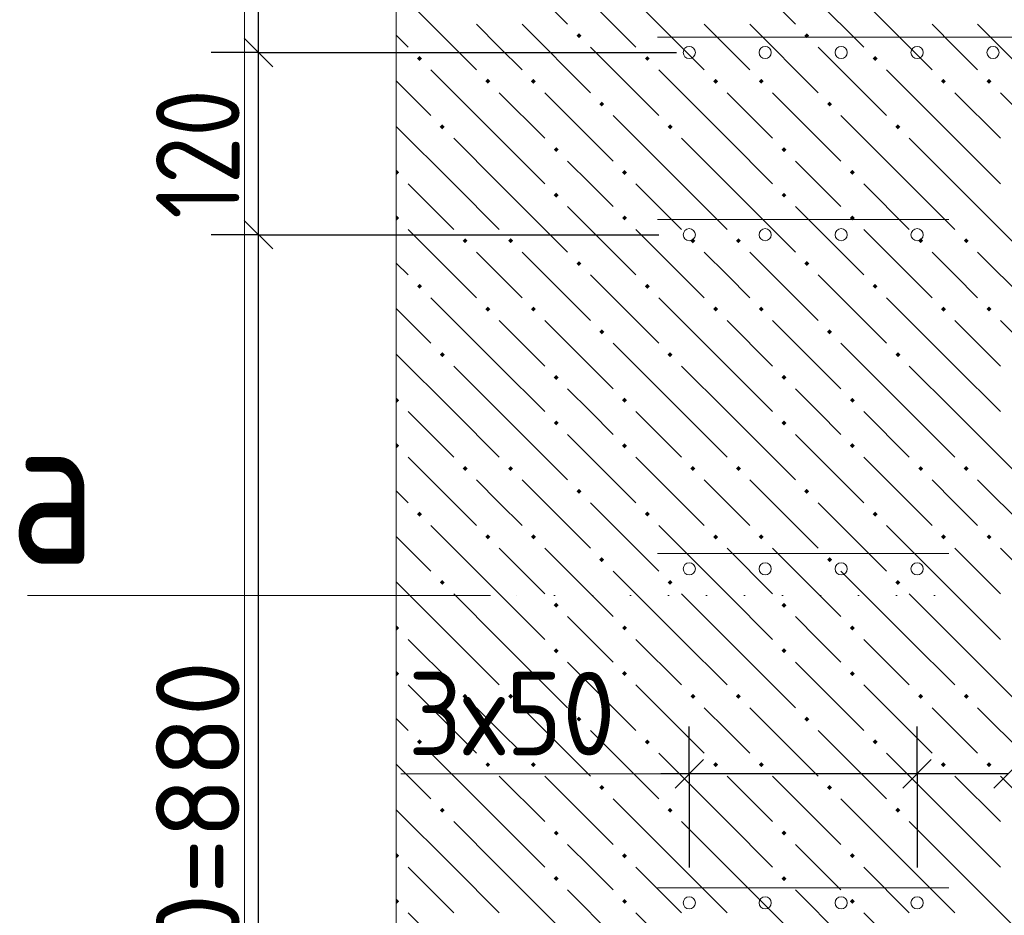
# Model space of a CAD drawing. Header units: millimetres. Extents: x 0 to 50400, y 0 to 35640.
# Tile 46 of 52: x 14116 to 17228, y 28884 to 31715. Entities that reach past the tile are written whole.
import ezdxf

# ---------------------------------------------------------------- set-up
doc = ezdxf.new("R2010")
doc.units = ezdxf.units.MM
doc.linetypes.add('______9', pattern=[120, 0, -120])
for name, color, linetype, lineweight in [('Standard', 7, 'Continuous', 25), ('ЖБ Перекрытие верхний уровень', 7, 'Continuous', 35), ('Размерная линия_ общее', 7, 'Continuous', 13)]:
    doc.layers.add(name, color=color, linetype=linetype, lineweight=lineweight)
doc.layers.add('Вспомогательная арматура', color=7, linetype='Continuous', lineweight=18, true_color=0x656565)
doc.layers.add('Поперечная арматура', color=7, linetype='Continuous', lineweight=18, true_color=0x5a2814)
doc.layers.add('Размерная выноска', color=7, linetype='Continuous')
doc.styles.add('ISOCPEUR', font='txt')

msp = doc.modelspace()

# ---------------------------------------------------------------- hatches: boundary and pattern name
at = {"layer": 'ЖБ Перекрытие верхний уровень', "linetype": 'Continuous', "lineweight": 18, "transparency": 33554687}
for points in [[(15875.9, 31664.3), (15883.7, 31672.1), (15891.5, 31664.3), (15883.7, 31656.5)], [(16595.9, 31664.3), (16603.7, 31672.1), (16611.5, 31664.3), (16603.7, 31656.5)], [(15371.9, 31592.3), (15379.7, 31600.1), (15387.5, 31592.3), (15379.7, 31584.5)], [(16091.9, 31592.3), (16099.7, 31600.1), (16107.5, 31592.3), (16099.7, 31584.5)], [(16811.9, 31592.3), (16819.7, 31600.1), (16827.5, 31592.3), (16819.7, 31584.5)], [(15587.9, 31520.3), (15595.7, 31528.1), (15603.5, 31520.3), (15595.7, 31512.5)], [(15731.9, 31520.3), (15739.7, 31528.1), (15747.5, 31520.3), (15739.7, 31512.5)], [(16307.9, 31520.3), (16315.7, 31528.1), (16323.5, 31520.3), (16315.7, 31512.5)], [(16451.9, 31520.3), (16459.7, 31528.1), (16467.5, 31520.3), (16459.7, 31512.5)], [(17027.9, 31520.3), (17035.7, 31528.1), (17043.5, 31520.3), (17035.7, 31512.5)], [(17171.9, 31520.3), (17179.7, 31528.1), (17187.5, 31520.3), (17179.7, 31512.5)], [(15947.9, 31448.3), (15955.7, 31456.1), (15963.5, 31448.3), (15955.7, 31440.5)], [(16667.9, 31448.3), (16675.7, 31456.1), (16683.5, 31448.3), (16675.7, 31440.5)], [(15443.9, 31376.3), (15451.7, 31384.1), (15459.5, 31376.3), (15451.7, 31368.5)], [(16163.9, 31376.3), (16171.7, 31384.1), (16179.5, 31376.3), (16171.7, 31368.5)], [(16883.9, 31376.3), (16891.7, 31384.1), (16899.5, 31376.3), (16891.7, 31368.5)], [(15803.9, 31304.3), (15811.7, 31312.1), (15819.5, 31304.3), (15811.7, 31296.5)], [(16523.9, 31304.3), (16531.7, 31312.1), (16539.5, 31304.3), (16531.7, 31296.5)], [(15306.2, 31238.5), (15307.7, 31240.1), (15315.5, 31232.3), (15307.7, 31224.5), (15306.2, 31226.1)], [(16019.9, 31232.3), (16027.7, 31240.1), (16035.5, 31232.3), (16027.7, 31224.5)], [(16739.9, 31232.3), (16747.7, 31240.1), (16755.5, 31232.3), (16747.7, 31224.5)], [(15803.9, 31160.3), (15811.7, 31168.1), (15819.5, 31160.3), (15811.7, 31152.5)], [(16523.9, 31160.3), (16531.7, 31168.1), (16539.5, 31160.3), (16531.7, 31152.5)], [(15306.2, 31094.5), (15307.7, 31096.1), (15315.5, 31088.3), (15307.7, 31080.5), (15306.2, 31082.1)], [(16019.9, 31088.3), (16027.7, 31096.1), (16035.5, 31088.3), (16027.7, 31080.5)], [(16739.9, 31088.3), (16747.7, 31096.1), (16755.5, 31088.3), (16747.7, 31080.5)], [(15515.9, 31016.3), (15523.7, 31024.1), (15531.5, 31016.3), (15523.7, 31008.5)], [(15659.9, 31016.3), (15667.7, 31024.1), (15675.5, 31016.3), (15667.7, 31008.5)], [(16235.9, 31016.3), (16243.7, 31024.1), (16251.5, 31016.3), (16243.7, 31008.5)], [(16379.9, 31016.3), (16387.7, 31024.1), (16395.5, 31016.3), (16387.7, 31008.5)], [(16955.9, 31016.3), (16963.7, 31024.1), (16971.5, 31016.3), (16963.7, 31008.5)], [(17099.9, 31016.3), (17107.7, 31024.1), (17115.5, 31016.3), (17107.7, 31008.5)], [(15875.9, 30944.3), (15883.7, 30952.1), (15891.5, 30944.3), (15883.7, 30936.5)], [(16595.9, 30944.3), (16603.7, 30952.1), (16611.5, 30944.3), (16603.7, 30936.5)], [(15371.9, 30872.3), (15379.7, 30880.1), (15387.5, 30872.3), (15379.7, 30864.5)], [(16091.9, 30872.3), (16099.7, 30880.1), (16107.5, 30872.3), (16099.7, 30864.5)], [(16811.9, 30872.3), (16819.7, 30880.1), (16827.5, 30872.3), (16819.7, 30864.5)], [(15587.9, 30800.3), (15595.7, 30808.1), (15603.5, 30800.3), (15595.7, 30792.5)], [(15731.9, 30800.3), (15739.7, 30808.1), (15747.5, 30800.3), (15739.7, 30792.5)], [(16307.9, 30800.3), (16315.7, 30808.1), (16323.5, 30800.3), (16315.7, 30792.5)], [(16451.9, 30800.3), (16459.7, 30808.1), (16467.5, 30800.3), (16459.7, 30792.5)], [(17027.9, 30800.3), (17035.7, 30808.1), (17043.5, 30800.3), (17035.7, 30792.5)], [(17171.9, 30800.3), (17179.7, 30808.1), (17187.5, 30800.3), (17179.7, 30792.5)], [(15947.9, 30728.3), (15955.7, 30736.1), (15963.5, 30728.3), (15955.7, 30720.5)], [(16667.9, 30728.3), (16675.7, 30736.1), (16683.5, 30728.3), (16675.7, 30720.5)], [(15443.9, 30656.3), (15451.7, 30664.1), (15459.5, 30656.3), (15451.7, 30648.5)], [(16163.9, 30656.3), (16171.7, 30664.1), (16179.5, 30656.3), (16171.7, 30648.5)], [(16883.9, 30656.3), (16891.7, 30664.1), (16899.5, 30656.3), (16891.7, 30648.5)], [(15803.9, 30584.3), (15811.7, 30592.1), (15819.5, 30584.3), (15811.7, 30576.5)], [(16523.9, 30584.3), (16531.7, 30592.1), (16539.5, 30584.3), (16531.7, 30576.5)], [(15306.2, 30518.5), (15307.7, 30520.1), (15315.5, 30512.3), (15307.7, 30504.5), (15306.2, 30506.1)], [(16019.9, 30512.3), (16027.7, 30520.1), (16035.5, 30512.3), (16027.7, 30504.5)], [(16739.9, 30512.3), (16747.7, 30520.1), (16755.5, 30512.3), (16747.7, 30504.5)], [(15803.9, 30440.3), (15811.7, 30448.1), (15819.5, 30440.3), (15811.7, 30432.5)], [(16523.9, 30440.3), (16531.7, 30448.1), (16539.5, 30440.3), (16531.7, 30432.5)], [(15306.2, 30374.5), (15307.7, 30376.1), (15315.5, 30368.3), (15307.7, 30360.5), (15306.2, 30362.1)], [(16019.9, 30368.3), (16027.7, 30376.1), (16035.5, 30368.3), (16027.7, 30360.5)], [(16739.9, 30368.3), (16747.7, 30376.1), (16755.5, 30368.3), (16747.7, 30360.5)], [(15515.9, 30296.3), (15523.7, 30304.1), (15531.5, 30296.3), (15523.7, 30288.5)], [(15659.9, 30296.3), (15667.7, 30304.1), (15675.5, 30296.3), (15667.7, 30288.5)], [(16235.9, 30296.3), (16243.7, 30304.1), (16251.5, 30296.3), (16243.7, 30288.5)], [(16379.9, 30296.3), (16387.7, 30304.1), (16395.5, 30296.3), (16387.7, 30288.5)], [(16955.9, 30296.3), (16963.7, 30304.1), (16971.5, 30296.3), (16963.7, 30288.5)], [(17099.9, 30296.3), (17107.7, 30304.1), (17115.5, 30296.3), (17107.7, 30288.5)], [(15875.9, 30224.3), (15883.7, 30232.1), (15891.5, 30224.3), (15883.7, 30216.5)], [(16595.9, 30224.3), (16603.7, 30232.1), (16611.5, 30224.3), (16603.7, 30216.5)], [(15371.9, 30152.3), (15379.7, 30160.1), (15387.5, 30152.3), (15379.7, 30144.5)], [(16091.9, 30152.3), (16099.7, 30160.1), (16107.5, 30152.3), (16099.7, 30144.5)], [(16811.9, 30152.3), (16819.7, 30160.1), (16827.5, 30152.3), (16819.7, 30144.5)], [(15587.9, 30080.3), (15595.7, 30088.1), (15603.5, 30080.3), (15595.7, 30072.5)], [(15731.9, 30080.3), (15739.7, 30088.1), (15747.5, 30080.3), (15739.7, 30072.5)], [(16307.9, 30080.3), (16315.7, 30088.1), (16323.5, 30080.3), (16315.7, 30072.5)], [(16451.9, 30080.3), (16459.7, 30088.1), (16467.5, 30080.3), (16459.7, 30072.5)], [(17027.9, 30080.3), (17035.7, 30088.1), (17043.5, 30080.3), (17035.7, 30072.5)], [(17171.9, 30080.3), (17179.7, 30088.1), (17187.5, 30080.3), (17179.7, 30072.5)], [(15947.9, 30008.3), (15955.7, 30016.1), (15963.5, 30008.3), (15955.7, 30000.5)], [(16667.9, 30008.3), (16675.7, 30016.1), (16683.5, 30008.3), (16675.7, 30000.5)], [(15443.9, 29936.3), (15451.7, 29944.1), (15459.5, 29936.3), (15451.7, 29928.5)], [(16163.9, 29936.3), (16171.7, 29944.1), (16179.5, 29936.3), (16171.7, 29928.5)], [(16883.9, 29936.3), (16891.7, 29944.1), (16899.5, 29936.3), (16891.7, 29928.5)], [(15803.9, 29864.3), (15811.7, 29872.1), (15819.5, 29864.3), (15811.7, 29856.5)], [(16523.9, 29864.3), (16531.7, 29872.1), (16539.5, 29864.3), (16531.7, 29856.5)], [(15306.2, 29798.5), (15307.7, 29800.1), (15315.5, 29792.3), (15307.7, 29784.5), (15306.2, 29786.1)], [(16019.9, 29792.3), (16027.7, 29800.1), (16035.5, 29792.3), (16027.7, 29784.5)], [(16739.9, 29792.3), (16747.7, 29800.1), (16755.5, 29792.3), (16747.7, 29784.5)], [(15803.9, 29720.3), (15811.7, 29728.1), (15819.5, 29720.3), (15811.7, 29712.5)], [(16523.9, 29720.3), (16531.7, 29728.1), (16539.5, 29720.3), (16531.7, 29712.5)], [(15306.2, 29654.5), (15307.7, 29656.1), (15315.5, 29648.3), (15307.7, 29640.5), (15306.2, 29642.1)], [(16019.9, 29648.3), (16027.7, 29656.1), (16035.5, 29648.3), (16027.7, 29640.5)], [(16739.9, 29648.3), (16747.7, 29656.1), (16755.5, 29648.3), (16747.7, 29640.5)], [(15515.9, 29576.3), (15523.7, 29584.1), (15531.5, 29576.3), (15523.7, 29568.5)], [(15659.9, 29576.3), (15667.7, 29584.1), (15675.5, 29576.3), (15667.7, 29568.5)], [(16235.9, 29576.3), (16243.7, 29584.1), (16251.5, 29576.3), (16243.7, 29568.5)], [(16379.9, 29576.3), (16387.7, 29584.1), (16395.5, 29576.3), (16387.7, 29568.5)], [(16955.9, 29576.3), (16963.7, 29584.1), (16971.5, 29576.3), (16963.7, 29568.5)], [(17099.9, 29576.3), (17107.7, 29584.1), (17115.5, 29576.3), (17107.7, 29568.5)], [(15875.9, 29504.3), (15883.7, 29512.1), (15891.5, 29504.3), (15883.7, 29496.5)], [(16595.9, 29504.3), (16603.7, 29512.1), (16611.5, 29504.3), (16603.7, 29496.5)], [(15371.9, 29432.3), (15379.7, 29440.1), (15387.5, 29432.3), (15379.7, 29424.5)], [(16091.9, 29432.3), (16099.7, 29440.1), (16107.5, 29432.3), (16099.7, 29424.5)], [(16811.9, 29432.3), (16819.7, 29440.1), (16827.5, 29432.3), (16819.7, 29424.5)], [(15587.9, 29360.3), (15595.7, 29368.1), (15603.5, 29360.3), (15595.7, 29352.5)], [(15731.9, 29360.3), (15739.7, 29368.1), (15747.5, 29360.3), (15739.7, 29352.5)], [(16307.9, 29360.3), (16315.7, 29368.1), (16323.5, 29360.3), (16315.7, 29352.5)], [(16451.9, 29360.3), (16459.7, 29368.1), (16467.5, 29360.3), (16459.7, 29352.5)], [(17027.9, 29360.3), (17035.7, 29368.1), (17043.5, 29360.3), (17035.7, 29352.5)], [(17171.9, 29360.3), (17179.7, 29368.1), (17187.5, 29360.3), (17179.7, 29352.5)], [(15947.9, 29288.3), (15955.7, 29296.1), (15963.5, 29288.3), (15955.7, 29280.5)], [(16667.9, 29288.3), (16675.7, 29296.1), (16683.5, 29288.3), (16675.7, 29280.5)], [(15443.9, 29216.3), (15451.7, 29224.1), (15459.5, 29216.3), (15451.7, 29208.5)], [(16163.9, 29216.3), (16171.7, 29224.1), (16179.5, 29216.3), (16171.7, 29208.5)], [(16883.9, 29216.3), (16891.7, 29224.1), (16899.5, 29216.3), (16891.7, 29208.5)], [(15803.9, 29144.3), (15811.7, 29152.1), (15819.5, 29144.3), (15811.7, 29136.5)], [(16523.9, 29144.3), (16531.7, 29152.1), (16539.5, 29144.3), (16531.7, 29136.5)], [(15306.2, 29078.5), (15307.7, 29080.1), (15315.5, 29072.3), (15307.7, 29064.5), (15306.2, 29066.1)], [(16019.9, 29072.3), (16027.7, 29080.1), (16035.5, 29072.3), (16027.7, 29064.5)], [(16739.9, 29072.3), (16747.7, 29080.1), (16755.5, 29072.3), (16747.7, 29064.5)], [(15803.9, 29000.3), (15811.7, 29008.1), (15819.5, 29000.3), (15811.7, 28992.5)], [(16523.9, 29000.3), (16531.7, 29008.1), (16539.5, 29000.3), (16531.7, 28992.5)], [(15306.2, 28934.5), (15307.7, 28936.1), (15315.5, 28928.3), (15307.7, 28920.5), (15306.2, 28922.1)], [(16019.9, 28928.3), (16027.7, 28936.1), (16035.5, 28928.3), (16027.7, 28920.5)], [(16739.9, 28928.3), (16747.7, 28936.1), (16755.5, 28928.3), (16747.7, 28920.5)]]:
    msp.add_hatch(color=7, dxfattribs=at).paths.add_polyline_path(points, flags=16)

# ---------------------------------------------------------------- linework, layer by layer
at = {"layer": 'Standard', "color": 7, "linetype": 'Continuous', "lineweight": -3, "transparency": 33554687}
for p, q in [((14870.9, 31611.5), (14870.9, 32331.5)), ((14870.9, 31035.4), (14870.9, 31611.5)), ((14870.9, 26811.5), (14870.9, 31035.4)), ((16232.3, 29331.3), (16142.3, 29331.3)), ((16952.3, 29331.3), (16232.3, 29331.3)), ((17240.3, 29331.3), (16952.3, 29331.3))]:
    msp.add_line(p, q, dxfattribs=at)
at = {"layer": 'Standard', "color": 7, "linetype": 'Continuous', "lineweight": 25, "transparency": 33554687}
for p, q in [((14915.9, 31566.4), (14825.9, 31656.4)), ((14915.9, 30990.4), (14825.9, 31080.4)), ((16277.3, 29376.3), (16187.3, 29286.3)), ((16997.3, 29376.3), (16907.3, 29286.3)), ((17285.3, 29376.3), (17195.3, 29286.3))]:
    msp.add_line(p, q, dxfattribs=at)
at = {"layer": 'Standard', "color": 251, "linetype": 'Continuous', "lineweight": -3, "true_color": 0x656565, "transparency": 33554687}
for p, q in [((14870.9, 31611.5), (14720.9, 31611.5)), ((14870.9, 31611.5), (15020.9, 31611.5)), ((14870.9, 31611.5), (16191.9, 31611.5)), ((14870.9, 31035.4), (14720.9, 31035.4)), ((14870.9, 31035.4), (15020.9, 31035.4)), ((14870.9, 31035.4), (16136.3, 31035.4)), ((16232.3, 29331.3), (16232.3, 29481.2)), ((16952.3, 29331.3), (16952.3, 29481.2)), ((16232.3, 29331.3), (16232.3, 29181.3)), ((16232.3, 29331.3), (16232.3, 29035.4)), ((16952.3, 29331.3), (16952.3, 29181.3)), ((16952.3, 29331.3), (16952.3, 29035.4))]:
    msp.add_line(p, q, dxfattribs=at)
at = {"layer": 'Standard', "color": 7, "linetype": '______9', "lineweight": 13, "transparency": 33554687}
msp.add_line((17007.2, 29895.4), (15604.3, 29895.4), dxfattribs=at)
at = {"layer": 'Standard', "color": 254, "linetype": 'Continuous', "lineweight": 18, "true_color": 0xc4c4ff, "transparency": 33554687}
msp.add_lwpolyline([(14826.2, 24788.1), (20009.4, 24788.1), (20009.4, 33215.8), (14826.2, 33215.8), (14826.2, 24788.1)], dxfattribs=at)
at = {"layer": 'Standard', "color": 7, "linetype": 'Continuous', "lineweight": 13, "transparency": 33554687}
msp.add_lwpolyline([(14140.3, 29895.4), (14745.1, 29895.4), (15604.3, 29895.4)], dxfattribs=at)
at = {"layer": 'Вспомогательная арматура', "color": 251, "linetype": 'Continuous', "lineweight": 18, "true_color": 0x656565, "transparency": 33554687}
for p, q in [((16131.5, 31659.4), (18733.1, 31659.4)), ((16131.5, 31659.4), (18733.1, 31659.4)), ((17053.1, 31083.4), (16131.5, 31083.4)), ((17053.1, 31083.4), (16131.5, 31083.4)), ((17053.1, 30027.4), (16131.5, 30027.4)), ((17053.1, 30027.4), (16131.5, 30027.4)), ((17053.1, 28971.5), (16131.5, 28971.5)), ((17053.1, 28971.5), (16131.5, 28971.5))]:
    msp.add_line(p, q, dxfattribs=at)
at = {"layer": 'ЖБ Перекрытие верхний уровень', "color": 9, "linetype": 'Continuous', "lineweight": 18, "true_color": 0xc7c7c7, "transparency": 33554687}
for p, q in [((15631.7, 31916.3), (15847.7, 31700.3)), ((16351.7, 31916.3), (16567.7, 31700.3)), ((15847.7, 31844.3), (16063.7, 31628.3)), ((16567.7, 31844.3), (16783.7, 31628.3)), ((15343.7, 31772.3), (15559.7, 31556.3)), ((16063.7, 31772.3), (16279.7, 31556.3)), ((16783.7, 31772.3), (16999.7, 31556.3)), ((15631.7, 31628.3), (15559.7, 31700.3)), ((15703.7, 31700.3), (15919.7, 31484.3)), ((16351.7, 31628.3), (16279.7, 31700.3)), ((16423.7, 31700.3), (16639.7, 31484.3)), ((17071.7, 31628.3), (16999.7, 31700.3)), ((17143.7, 31700.3), (17359.7, 31484.3)), ((15306.2, 31665.8), (15343.7, 31628.3)), ((15703.7, 31556.3), (15631.7, 31628.3)), ((15919.7, 31628.3), (16135.7, 31412.3)), ((16423.7, 31556.3), (16351.7, 31628.3)), ((16639.7, 31628.3), (16855.7, 31412.3)), ((17143.7, 31556.3), (17071.7, 31628.3)), ((15631.7, 31340.3), (15415.7, 31556.3)), ((16351.7, 31340.3), (16135.7, 31556.3)), ((17071.7, 31340.3), (16855.7, 31556.3)), ((15306.2, 31521.9), (15415.7, 31412.3)), ((15631.7, 31484.3), (15775.7, 31340.3)), ((15775.7, 31484.3), (15991.7, 31268.3)), ((16351.7, 31484.3), (16495.7, 31340.3)), ((16495.7, 31484.3), (16711.7, 31268.3)), ((17071.7, 31484.3), (17215.7, 31340.3)), ((17215.7, 31484.3), (17431.7, 31268.3)), ((16207.7, 31196.3), (15991.7, 31412.3)), ((16927.7, 31196.3), (16711.7, 31412.3)), ((15487.7, 31196.3), (15306.2, 31377.9)), ((15487.7, 31340.3), (15631.7, 31196.3)), ((15631.7, 31340.3), (15775.7, 31196.3)), ((16207.7, 31340.3), (16351.7, 31196.3)), ((16351.7, 31340.3), (16495.7, 31196.3)), ((16927.7, 31340.3), (17071.7, 31196.3)), ((17071.7, 31340.3), (17215.7, 31196.3)), ((15919.7, 31196.3), (15847.7, 31268.3)), ((16639.7, 31196.3), (16567.7, 31268.3)), ((15343.7, 31196.3), (15487.7, 31052.3)), ((15487.7, 31196.3), (15631.7, 31052.3)), ((15631.7, 31196.3), (15847.7, 30980.3)), ((15991.7, 31124.3), (15919.7, 31196.3)), ((16063.7, 31196.3), (16207.7, 31052.3)), ((16207.7, 31196.3), (16351.7, 31052.3)), ((16351.7, 31196.3), (16567.7, 30980.3)), ((16711.7, 31124.3), (16639.7, 31196.3)), ((16783.7, 31196.3), (16927.7, 31052.3)), ((16927.7, 31196.3), (17071.7, 31052.3)), ((17071.7, 31196.3), (17287.7, 30980.3)), ((15847.7, 31124.3), (16063.7, 30908.3)), ((16567.7, 31124.3), (16783.7, 30908.3)), ((15343.7, 31052.3), (15559.7, 30836.3)), ((16063.7, 31052.3), (16279.7, 30836.3)), ((16783.7, 31052.3), (16999.7, 30836.3)), ((15631.7, 30908.3), (15559.7, 30980.3)), ((15703.7, 30980.3), (15919.7, 30764.3)), ((16351.7, 30908.3), (16279.7, 30980.3)), ((16423.7, 30980.3), (16639.7, 30764.3)), ((17071.7, 30908.3), (16999.7, 30980.3)), ((17143.7, 30980.3), (17359.7, 30764.3)), ((15306.2, 30945.8), (15343.7, 30908.3)), ((15703.7, 30836.3), (15631.7, 30908.3)), ((15919.7, 30908.3), (16135.7, 30692.3)), ((16423.7, 30836.3), (16351.7, 30908.3)), ((16639.7, 30908.3), (16855.7, 30692.3)), ((17143.7, 30836.3), (17071.7, 30908.3)), ((15631.7, 30620.3), (15415.7, 30836.3)), ((16351.7, 30620.3), (16135.7, 30836.3)), ((17071.7, 30620.3), (16855.7, 30836.3)), ((15306.2, 30801.9), (15415.7, 30692.3)), ((15631.7, 30764.3), (15775.7, 30620.3)), ((15775.7, 30764.3), (15991.7, 30548.3)), ((16351.7, 30764.3), (16495.7, 30620.3)), ((16495.7, 30764.3), (16711.7, 30548.3)), ((17071.7, 30764.3), (17215.7, 30620.3)), ((17215.7, 30764.3), (17431.7, 30548.3)), ((16207.7, 30476.3), (15991.7, 30692.3)), ((16927.7, 30476.3), (16711.7, 30692.3)), ((15487.7, 30476.3), (15306.2, 30657.9)), ((15487.7, 30620.3), (15631.7, 30476.3)), ((15631.7, 30620.3), (15775.7, 30476.3)), ((16207.7, 30620.3), (16351.7, 30476.3)), ((16351.7, 30620.3), (16495.7, 30476.3)), ((16927.7, 30620.3), (17071.7, 30476.3)), ((17071.7, 30620.3), (17215.7, 30476.3)), ((15919.7, 30476.3), (15847.7, 30548.3)), ((16639.7, 30476.3), (16567.7, 30548.3)), ((15343.7, 30476.3), (15487.7, 30332.3)), ((15487.7, 30476.3), (15631.7, 30332.3)), ((15631.7, 30476.3), (15847.7, 30260.3)), ((15991.7, 30404.3), (15919.7, 30476.3)), ((16063.7, 30476.3), (16207.7, 30332.3)), ((16207.7, 30476.3), (16351.7, 30332.3)), ((16351.7, 30476.3), (16567.7, 30260.3)), ((16711.7, 30404.3), (16639.7, 30476.3)), ((16783.7, 30476.3), (16927.7, 30332.3)), ((16927.7, 30476.3), (17071.7, 30332.3)), ((17071.7, 30476.3), (17287.7, 30260.3)), ((15847.7, 30404.3), (16063.7, 30188.3)), ((16567.7, 30404.3), (16783.7, 30188.3)), ((15343.7, 30332.3), (15559.7, 30116.3)), ((16063.7, 30332.3), (16279.7, 30116.3)), ((16783.7, 30332.3), (16999.7, 30116.3)), ((15631.7, 30188.3), (15559.7, 30260.3)), ((15703.7, 30260.3), (15919.7, 30044.3)), ((16351.7, 30188.3), (16279.7, 30260.3)), ((16423.7, 30260.3), (16639.7, 30044.3)), ((17071.7, 30188.3), (16999.7, 30260.3)), ((17143.7, 30260.3), (17359.7, 30044.3)), ((15306.2, 30225.8), (15343.7, 30188.3)), ((15703.7, 30116.3), (15631.7, 30188.3)), ((15919.7, 30188.3), (16135.7, 29972.3)), ((16423.7, 30116.3), (16351.7, 30188.3)), ((16639.7, 30188.3), (16855.7, 29972.3)), ((17143.7, 30116.3), (17071.7, 30188.3)), ((15631.7, 29900.3), (15415.7, 30116.3)), ((16351.7, 29900.3), (16135.7, 30116.3)), ((17071.7, 29900.3), (16855.7, 30116.3)), ((15306.2, 30081.9), (15415.7, 29972.3)), ((15631.7, 30044.3), (15775.7, 29900.3)), ((15775.7, 30044.3), (15991.7, 29828.3)), ((16351.7, 30044.3), (16495.7, 29900.3)), ((16495.7, 30044.3), (16711.7, 29828.3)), ((17071.7, 30044.3), (17215.7, 29900.3)), ((17215.7, 30044.3), (17431.7, 29828.3)), ((16207.7, 29756.3), (15991.7, 29972.3)), ((16927.7, 29756.3), (16711.7, 29972.3)), ((15487.7, 29756.3), (15306.2, 29937.9)), ((15487.7, 29900.3), (15631.7, 29756.3)), ((15631.7, 29900.3), (15775.7, 29756.3)), ((16207.7, 29900.3), (16351.7, 29756.3)), ((16351.7, 29900.3), (16495.7, 29756.3)), ((16927.7, 29900.3), (17071.7, 29756.3)), ((17071.7, 29900.3), (17215.7, 29756.3)), ((15919.7, 29756.3), (15847.7, 29828.3)), ((16639.7, 29756.3), (16567.7, 29828.3)), ((15343.7, 29756.3), (15487.7, 29612.3)), ((15487.7, 29756.3), (15631.7, 29612.3)), ((15631.7, 29756.3), (15847.7, 29540.3)), ((15991.7, 29684.3), (15919.7, 29756.3)), ((16063.7, 29756.3), (16207.7, 29612.3)), ((16207.7, 29756.3), (16351.7, 29612.3)), ((16351.7, 29756.3), (16567.7, 29540.3)), ((16711.7, 29684.3), (16639.7, 29756.3)), ((16783.7, 29756.3), (16927.7, 29612.3)), ((16927.7, 29756.3), (17071.7, 29612.3)), ((17071.7, 29756.3), (17287.7, 29540.3)), ((15847.7, 29684.3), (16063.7, 29468.3)), ((16567.7, 29684.3), (16783.7, 29468.3)), ((15343.7, 29612.3), (15559.7, 29396.3)), ((16063.7, 29612.3), (16279.7, 29396.3)), ((16783.7, 29612.3), (16999.7, 29396.3)), ((15631.7, 29468.3), (15559.7, 29540.3)), ((15703.7, 29540.3), (15919.7, 29324.3)), ((16351.7, 29468.3), (16279.7, 29540.3)), ((16423.7, 29540.3), (16639.7, 29324.3)), ((17071.7, 29468.3), (16999.7, 29540.3)), ((17143.7, 29540.3), (17359.7, 29324.3)), ((15306.2, 29505.8), (15343.7, 29468.3)), ((15703.7, 29396.3), (15631.7, 29468.3)), ((15919.7, 29468.3), (16135.7, 29252.3)), ((16423.7, 29396.3), (16351.7, 29468.3)), ((16639.7, 29468.3), (16855.7, 29252.3)), ((17143.7, 29396.3), (17071.7, 29468.3)), ((15631.7, 29180.3), (15415.7, 29396.3)), ((16351.7, 29180.3), (16135.7, 29396.3)), ((17071.7, 29180.3), (16855.7, 29396.3)), ((15306.2, 29361.9), (15415.7, 29252.3)), ((15631.7, 29324.3), (15775.7, 29180.3)), ((15775.7, 29324.3), (15991.7, 29108.3)), ((16351.7, 29324.3), (16495.7, 29180.3)), ((16495.7, 29324.3), (16711.7, 29108.3)), ((17071.7, 29324.3), (17215.7, 29180.3)), ((17215.7, 29324.3), (17431.7, 29108.3)), ((16207.7, 29036.3), (15991.7, 29252.3)), ((16927.7, 29036.3), (16711.7, 29252.3)), ((15487.7, 29036.3), (15306.2, 29217.9)), ((15487.7, 29180.3), (15631.7, 29036.3)), ((15631.7, 29180.3), (15775.7, 29036.3)), ((16207.7, 29180.3), (16351.7, 29036.3)), ((16351.7, 29180.3), (16495.7, 29036.3)), ((16927.7, 29180.3), (17071.7, 29036.3)), ((17071.7, 29180.3), (17215.7, 29036.3)), ((15919.7, 29036.3), (15847.7, 29108.3)), ((16639.7, 29036.3), (16567.7, 29108.3)), ((15343.7, 29036.3), (15487.7, 28892.3)), ((15487.7, 29036.3), (15631.7, 28892.3)), ((15631.7, 29036.3), (15847.7, 28820.3)), ((15991.7, 28964.3), (15919.7, 29036.3)), ((16063.7, 29036.3), (16207.7, 28892.3)), ((16207.7, 29036.3), (16351.7, 28892.3)), ((16351.7, 29036.3), (16567.7, 28820.3)), ((16711.7, 28964.3), (16639.7, 29036.3)), ((16783.7, 29036.3), (16927.7, 28892.3)), ((16927.7, 29036.3), (17071.7, 28892.3)), ((17071.7, 29036.3), (17287.7, 28820.3)), ((15847.7, 28964.3), (16063.7, 28748.3)), ((16567.7, 28964.3), (16783.7, 28748.3)), ((15343.7, 28892.3), (15559.7, 28676.3)), ((16063.7, 28892.3), (16279.7, 28676.3)), ((16783.7, 28892.3), (16999.7, 28676.3))]:
    msp.add_line(p, q, dxfattribs=at)
at = {"layer": 'Поперечная арматура', "color": 19, "linetype": 'Continuous', "lineweight": 18, "true_color": 0x5a2814, "transparency": 33554687}
for centre in [(16232.3, 31611.5), (16472.3, 31611.5), (16712.3, 31611.5), (16952.3, 31611.5), (17192.3, 31611.5), (16232.3, 31035.4), (16472.3, 31035.4), (16712.3, 31035.4), (16952.3, 31035.4), (16232.3, 29979.4), (16472.3, 29979.4), (16712.3, 29979.4), (16952.3, 29979.4), (16232.3, 28923.4), (16472.3, 28923.4), (16712.3, 28923.4), (16952.3, 28923.4)]:
    msp.add_circle(centre, 19.2, dxfattribs=at)
at = {"layer": 'Размерная выноска', "color": 7, "linetype": 'Continuous', "lineweight": 13, "transparency": 33554687}
msp.add_line((15306.2, 25124.1), (15306.2, 32879.8), dxfattribs=at)
at = {"layer": 'Размерная линия_ общее', "color": 7, "linetype": 'Continuous', "lineweight": 13, "transparency": 33554687}
msp.add_line((16232.3, 29331.3), (15320.3, 29331.3), dxfattribs=at)

# ---------------------------------------------------------------- texts
at = {"layer": 'Standard', "color": 7, "linetype": 'Continuous', "lineweight": 25, "transparency": 33554687, "char_height": 264, "attachment_point": 7, "rotation": 90, "style": 'ISOCPEUR'}
for s, insert, width in [('\\W0.83;120', (14810.9, 31085.8), 610.286), ('\\W0.97;4х220=880', (14810.9, 28091.8), 1816.231)]:
    msp.add_mtext(s, dxfattribs=dict(at, insert=insert, width=width))
at = {"layer": 'Standard', "color": 7, "linetype": 'Continuous', "lineweight": 35, "transparency": 33554687, "insert": (14085.1, 29995.4), "char_height": 480, "width": 575.728, "attachment_point": 7, "style": 'ISOCPEUR'}
msp.add_mtext('\\W0.80;а', dxfattribs=at)
at = {"layer": 'Standard', "color": 7, "linetype": 'Continuous', "lineweight": 25, "transparency": 33554687, "insert": (15342.7, 29389.8), "char_height": 264, "width": 861.713, "attachment_point": 7, "style": 'ISOCPEUR'}
msp.add_mtext('\\W0.93;3х50', dxfattribs=at)

doc.saveas('drawing.dxf')
